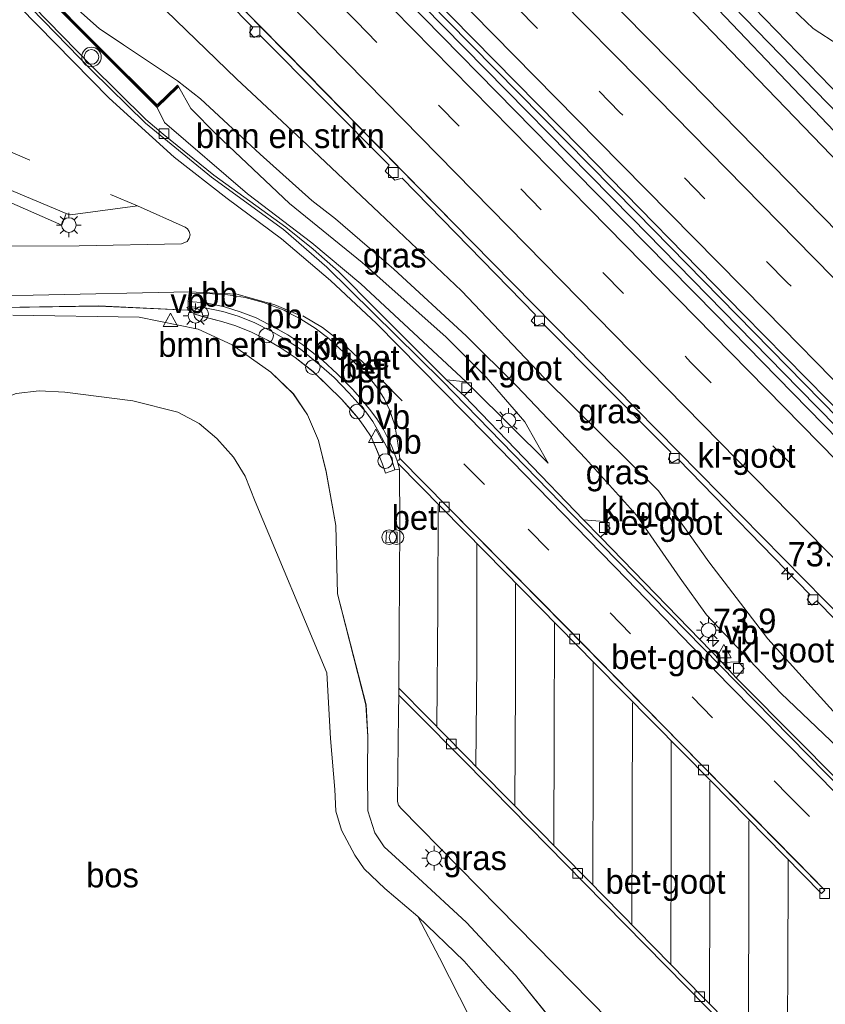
# Model space of a CAD drawing. Header units: millimetres. Extents: x 180000 to 190000, y 466229 to 468626.
# Tile 118 of 202: x 185626 to 185708, y 467491 to 467592. Entities that reach past the tile are written whole.
import ezdxf
from ezdxf.enums import TextEntityAlignment as Align

# ---------------------------------------------------------------- set-up
doc = ezdxf.new("R2010")
doc.units = ezdxf.units.MM
doc.linetypes.add('39strp', pattern=[12, 3, -9])
for name, color, linetype, lineweight in [('af-b5-muur', 8, 'muur', 18), ('af-bs-muur', 8, 'muur', 18), ('as-bs-kilometr', 13, 'Continuous', 18), ('bp-b5-bomenstruiken', 93, 'Continuous', 18), ('bp-b5-bos', 93, 'Continuous', 18), ('bp-b5-grasland', 93, 'Continuous', 18), ('gr-bs-geleiderail', 213, 'geleiderail', 18), ('gw-bs-insteekwatergang', 93, 'Continuous', 18), ('gw-bs-kruinlijn', 93, 'Continuous', 18), ('gw-bs-teenlijn', 93, 'Continuous', 18), ('mk-bs-39streep 0.15', 8, '39strp', 18), ('mk-bs-streep 0.15', 8, 'Continuous', 18), ('og-b5-water', 153, 'Continuous', 18), ('og-bs-inrichtingselement', 253, 'Continuous', 18), ('vh-b5-verh_soort', 8, 'Continuous', 18), ('wh-bs-kolk', 8, 'Continuous', 18), ('wm-bs-lichtmast', 8, 'Continuous', 18), ('wm-bs-overig', 8, 'Continuous', 18), ('wm-bs-verkeersbord', 8, 'Continuous', 18), ('wm-bs-verkeerslicht', 13, 'Continuous', 18)]:
    doc.layers.add(name, color=color, linetype=linetype, lineweight=lineweight)
doc.styles.add('rtw_iso', font='iso-rtw.shx')
doc.linetypes.add('geleiderail', pattern='A,2,-1,[175,RTW.shx,S=0.5,R=0,X=0,Y=0],-1', length=4)
doc.linetypes.add('muur', pattern='A,8,-1,[6,RTW.shx,S=0.75,R=90,X=0,Y=0],-1', length=10)

# ---------------------------------------------------------------- blocks, each defined once
blk = doc.blocks.new('dtb')
blk.add_circle((0, 0), 0.75)
blk = doc.blocks.new('dtbattr')
at = {"style": 'rtw_iso'}
blk.add_attdef('TAG', (0.59, 0.87), '', height=2.5, dxfattribs=at)
blk = doc.blocks.new('verkeersbord')
for p, q in [((0, 0.75), (-0.75, -0.625)), ((0.75, -0.625), (0, 0.75)), ((-0.75, -0.625), (0.75, -0.625))]:
    blk.add_line(p, q)
blk = doc.blocks.new('kolk')
blk.add_lwpolyline([(-0.5, -0.5), (0.5, -0.5), (0.5, 0.5), (-0.5, 0.5)], close=True)
blk = doc.blocks.new('dtbattr-r')
at = {"style": 'rtw_iso'}
blk.add_attdef('TAG', text='', height=2.5, dxfattribs=at).set_placement((0, 0), align=Align.MIDDLE_CENTER)
blk = doc.blocks.new('d33az_ACAD_1_FMEBLOCK48')
at = {"layer": 'bp-b5-grasland'}
for points in [[(34.06, -15.57, 60.58), (29.59, -10.01, 60.59), (24.56, -4.6, 60.57), (19.62, -0.03, 60.67), (16.15, 3.15, 60.74), (15.18, 4.57, 60.71), (14.46, 6.82, 60.58), (14.43, 10.89, 60.5), (14.49, 14.43, 60.48), (14.28, 17.67, 60.42), (11.36, 29.02, 60.22), (11.19, 36.03, 60.29), (10.2, 41.53, 60.26), (9.43, 44.71, 60.22), (8.29, 47.34, 60.16), (6.85, 49.52, 60.12), (4.56, 51.73, 60.06), (0.58, 54.52, 60), (-2.88, 56.12, 60.01), (-8.93, 57.35, 59.86), (-21.83, 57.54, 59.75)], [(-27.2, 58.28, 59.58), (-13.08, 58.49, 59.86), (-3.95, 58.05, 60.17), (-3.11, 57.62, 60.22), (-2.33, 57.38, 60.24), (-0.6, 56.95, 60.27), (0.86, 56.5, 60.29), (2.49, 55.86, 60.33), (4.2, 54.99, 60.35), (5.5, 54.26, 60.37), (7.03, 53.22, 60.41), (8.86, 51.79, 60.44), (10.3, 50.39, 60.46), (11.82, 48.92, 60.48), (12.71, 47.91, 60.49), (13.48, 47.01, 60.49), (14.16, 46.05, 60.49), (14.82, 45.09, 60.5), (15.48, 43.58, 60.49), (15.97, 42.3, 60.49), (16.28, 41.4, 60.5), (17.25, 41.71, 60.42), (17.71, 41.79, 60.38), (17.74, 36.17, 60.47), (17.63, 19.39, 60.41), (17.63, 18.66, 60.41), (17.62, 16.78, 60.4), (17.5, 7.77, 60.53), (17.61, 7.39, 60.53), (17.84, 7.08, 60.53), (29.77, -5.04, 60.52), (40.97, -16.46, 60.48)]]:
    blk.add_polyline3d(points, dxfattribs=at)
blk.add_polyline3d([(17.49, 35.36, 60.63), (16.39, 35.39, 60.61), (16.31, 34.28, 60.6), (17.49, 34.26, 60.64)], close=True, dxfattribs=at)
blk = doc.blocks.new('prullenbak')
for centre in [(-0.375, 0), (0.375, 0)]:
    blk.add_circle(centre, 0.75)
blk = doc.blocks.new('verkeerslicht')
for radius in [1, 0.75]:
    blk.add_circle((0, 0), radius)
blk = doc.blocks.new('lantaarnpaal')
for p, q in [((0, 0.75), (0, 1.25)), ((-0.75, 0), (-1.25, 0)), ((-0.88, 0.88), (-0.53, 0.53)), ((0.53, 0.53), (0.88, 0.88)), ((0.75, 0), (1.25, 0)), ((-0.53, -0.53), (-0.88, -0.88)), ((0, -0.75), (0, -1.25)), ((0.53, -0.53), (0.88, -0.88))]:
    blk.add_line(p, q)
blk.add_circle((0, 0), 0.75)
blk = doc.blocks.new('d33az_ACAD_1_FMEBLOCK159')
at = {"layer": 'vh-b5-verh_soort'}
for points in [[(-4.02, 3.56, 59.6), (14.03, -4.03, 59.7), (13.58, -5.21, 59.72), (6.97, -2.31, 59.77), (6.16, -4.26, 59.76), (3.09, -2.97, 59.75), (4.1, -1, 59.74), (-1.9, 1.43, 59.58), (-3.41, 0.02, 59.67), (-1.91, -1.43, 59.68), (-3.96, -3.44, 59.68), (-5.52, -1.92, 59.68), (-9.36, -5.71, 59.58), (-11.66, -5.14, 59.54), (-14.03, -4.51, 59.64), (-6.18, 5.71, 59.74)], [(-5.37, -1.36, 59.66), (-4.23, -2.52, 59.66), (-2.74, -1.15, 59.66), (-3.93, 0, 59.66)]]:
    blk.add_polyline3d(points, close=True, dxfattribs=at)
blk = doc.blocks.new('d33az_ACAD_1_FMEBLOCK161')
at = {"layer": 'vh-b5-verh_soort'}
for points in [[(-115.59, 74.26, 59.76), (-107.69, 74.31, 59.88), (-97.22, 74.49, 59.9), (-96.65, 74.76, 59.9), (-96.44, 75.08, 59.9), (-96.32, 75.43, 59.9), (-96.42, 75.76, 59.9), (-96.62, 76.05, 59.9), (-96.83, 76.22, 59.9), (-101.71, 78.38, 59.84), (-108.58, 77.48, 59.7), (-108.76, 77.5, 59.7), (-109.02, 77.61, 59.7), (-127.06, 85.2, 59.6)], [(-112.61, 98.64, 59.75), (-106.39, 92.25, 59.78), (-100.89, 86.84, 59.86), (-94.16, 81.33, 59.94), (-86.78, 75.96, 60.14), (-82.35, 72.12, 60.1), (-70.56, 60.48, 60.03), (-55.98, 45.52, 60.04), (-42.16, 31.37, 60.04), (-29.54, 18.51, 60.03), (-20.58, 9.86, 59.9), (-11.72, 1.95, 59.85), (-4.1, -4.2, 59.81)], [(16.9, -11.04, 59.72), (-0.03, 6.14, 59.69), (-16.87, 23.21, 59.65), (-33.52, 40.14, 59.6), (-50.71, 57.62, 59.48), (-67.48, 74.69, 59.41), (-84.38, 91.89, 59.4), (-101.57, 109.4, 59.4)], [(-76.16, 101.47, 59.79), (-59.4, 84.38, 59.88), (-42.5, 67.22, 59.85), (-25.29, 49.62, 60.04), (-8.58, 32.62, 59.97), (8.33, 15.38, 59.97), (25.14, -1.75, 60.01)], [(28.56, -2.07, 59.94), (11.38, 15.28, 59.91), (-5.6, 32.56, 59.85), (-22.52, 49.81, 59.89), (-39.73, 67.27, 59.88), (-56.4, 84.33, 59.85), (-73.98, 102.24, 59.84), (-90.48, 119.03, 59.73), (-102.26, 130.88, 59.71), (-101.2, 132.51, 59.54), (-99.19, 135.58, 59.73), (-97.11, 138.82, 59.72), (-95.13, 141.89, 59.59), (-81.67, 128.22, 59.62), (-64.31, 110.56, 59.59), (-47.1, 93.07, 59.59), (-29.97, 75.6, 59.7), (-13.07, 58.38, 59.68), (4.33, 40.75, 59.76), (21.06, 23.71, 59.81), (38.62, 5.78, 59.82)], [(-51.66, -6.8, 60.48), (-62.86, 4.61, 60.52), (-74.79, 16.74, 60.53), (-75.02, 17.04, 60.53), (-75.13, 17.43, 60.53), (-75.01, 26.44, 60.4), (-75, 28.32, 60.41), (-72.57, 25.88, 60.36), (-65.44, 18.69, 60.37), (-55.99, 9.07, 60.35), (-43.53, -3.58, 60.32)], [(-32.7, -13.94, 60.12), (-43.85, -2.62, 60.33), (-55.63, 9.38, 60.36), (-66.49, 20.41, 60.36), (-72.02, 26.03, 60.36), (-74.99, 29.04, 60.41), (-74.89, 45.83, 60.47), (-74.92, 51.45, 60.38), (-75.07, 52.06, 60.38), (-66.12, 42.95, 60.35), (-54.92, 31.55, 60.34), (-43.11, 19.57, 60.33), (-31.73, 8.01, 60.33), (-31.39, 8.36, 60.32), (-34.33, 11.34, 60.33), (-46.11, 23.31, 60.34), (-58.01, 35.43, 60.34), (-69.94, 47.53, 60.34), (-74.87, 52.55, 60.37), (-75.09, 54.12, 60.35), (-75.4, 55.95, 60.33), (-75.94, 57.52, 60.31), (-76.5, 58.67, 60.29), (-77.24, 59.84, 60.29), (-77.74, 60.48, 60.28), (-78.12, 60.87, 60.28), (-79.59, 62.43, 60.27), (-82.13, 64.83, 60.26), (-83.54, 65.87, 60.24), (-85.01, 66.81, 60.22), (-86.37, 67.52, 60.2), (-86.73, 67.7, 60.19), (-88.83, 68.51, 60.17), (-90.69, 69.02, 60.15), (-92.47, 69.29, 60.14), (-94.56, 69.42, 60.12), (-96.42, 69.45, 60.09), (-96.52, 68.6, 60.09), (-96.52, 68.08, 60.14), (-96.58, 67.7, 60.17), (-105.71, 68.15, 59.86), (-119.83, 67.93, 59.58)]]:
    blk.add_polyline3d(points, dxfattribs=at)
blk = doc.blocks.new('hecto')
for p, q in [((0, 0.625), (-0.625, 0)), ((0, -0.625), (0, 0.625)), ((-0.625, 0), (0.625, 0)), ((0.625, 0), (0, -0.625))]:
    blk.add_line(p, q)

msp = doc.modelspace()

# ---------------------------------------------------------------- linework, layer by layer
at = {"layer": 'af-b5-muur'}
msp.add_polyline3d([(185633.71, 467588.76, 61.42), (185639.6, 467582.9, 61.3), (185641.6, 467584.83, 61.03), (185641.67, 467584.89, 61.03), (185641.8, 467584.75, 61.03), (185641.74, 467584.68, 61.03), (185639.6, 467582.62, 59.86), (185629.18, 467593.05, 59.8), (185621.39, 467600.89, 60.02), (185621.52, 467601.04, 62), (185628.48, 467594.03, 62.01), (185632.96, 467589.51, 61.49)], close=True, dxfattribs=at)
at = {"layer": 'af-bs-muur'}
msp.add_polyline3d([(185641.67, 467584.75, 61.78), (185639.6, 467582.76, 61.74), (185633.23, 467589.1, 61.75), (185633.12, 467589.2, 62.72), (185621.47, 467600.98, 62.68)], dxfattribs=at)
at = {"layer": 'bp-b5-bomenstruiken'}
msp.add_polyline3d([(185629.18, 467593.05, 59.8), (185639.6, 467582.62, 59.86), (185640.35, 467581.07, 59.97), (185648.84, 467573.79, 60.01), (185655.43, 467568.75, 60.04), (185660.44, 467564.55, 60.09), (185671.21, 467554.54, 60.05), (185669.19, 467554.75, 60.05), (185662.06, 467561.87, 60.04), (185658.16, 467565.82, 60), (185655.55, 467568.11, 59.97), (185652.75, 467570.37, 59.98), (185645.39, 467575.68, 59.91), (185640.2, 467579.87, 59.85), (185638.43, 467581.37, 59.73), (185632.84, 467586.91, 59.69), (185626.94, 467592.94, 59.69), (185626.71, 467592.79, 59.75), (185624.32, 467595.25, 59.74), (185620.42, 467599.35, 59.69), (185621.39, 467600.89, 60.02)], close=True, dxfattribs=at)
for points in [[(185763.63, 467537.15, 62.22), (185761.24, 467537.06, 60.79), (185758.36, 467542.05, 61.53), (185750.74, 467551.2, 62.1), (185741.85, 467559.61, 61.85), (185728.69, 467571.92, 61.64), (185714.59, 467585.59, 61.84), (185706.71, 467590.71, 60.86), (185700.98, 467596.2, 60.79)], [(185624.85, 467561.35, 59.75), (185637.76, 467561.15, 59.86), (185643.81, 467559.92, 60.01), (185647.27, 467558.32, 60), (185651.24, 467555.53, 60.06), (185653.54, 467553.32, 60.12), (185654.98, 467551.14, 60.16), (185656.11, 467548.51, 60.22), (185656.88, 467545.34, 60.26), (185657.87, 467539.83, 60.29), (185658.04, 467532.83, 60.22), (185660.97, 467521.48, 60.42), (185661.17, 467518.23, 60.48), (185661.11, 467514.7, 60.5), (185661.15, 467510.62, 60.58), (185661.86, 467508.37, 60.71), (185662.84, 467506.95, 60.74), (185666.31, 467503.77, 60.67), (185671.24, 467499.2, 60.57), (185676.27, 467493.79, 60.59), (185680.75, 467488.23, 60.58)], [(185676.1, 467489.64, 61.33), (185673.4, 467492.51, 61.57), (185671.01, 467495.24, 61.61), (185666.28, 467499.79, 62.1), (185662.89, 467502.67, 62.33), (185660.79, 467504.7, 62.36), (185659.81, 467506.1, 62.3), (185658.46, 467508.65, 62.21), (185657.89, 467510.6, 62.21), (185657.78, 467512.81, 62.2), (185657.32, 467518.01, 61.99), (185656.97, 467524.76, 62.07), (185649.63, 467542.27, 63.1), (185648.61, 467544.89, 63.07), (185647.41, 467546.83, 63.08), (185645.71, 467548.73, 63.09), (185643.91, 467550.28, 63.1), (185641.71, 467551.41, 63.08), (185637.11, 467552.59, 62.92), (185630.16, 467553.46, 62.81), (185627.52, 467553.6, 62.63), (185625.18, 467553.33, 62.46)], [(185672.57, 467487.54, 62.19), (185668.49, 467495.59, 62.37), (185666.28, 467499.79, 62.1), (185671.01, 467495.24, 61.61), (185673.4, 467492.51, 61.57), (185676.1, 467489.64, 61.33)]]:
    msp.add_polyline3d(points, dxfattribs=at)
at = {"layer": 'bp-b5-bos'}
msp.add_polyline3d([(185625.18, 467553.33, 62.46), (185627.52, 467553.6, 62.63), (185630.16, 467553.46, 62.81), (185637.11, 467552.59, 62.92), (185641.71, 467551.41, 63.08), (185643.91, 467550.28, 63.1), (185645.71, 467548.73, 63.09), (185647.41, 467546.83, 63.08), (185648.61, 467544.89, 63.07), (185649.63, 467542.27, 63.1), (185656.97, 467524.76, 62.07), (185657.32, 467518.01, 61.99), (185657.78, 467512.81, 62.2), (185657.89, 467510.6, 62.21), (185658.46, 467508.65, 62.21), (185659.81, 467506.1, 62.3), (185660.79, 467504.7, 62.36), (185662.89, 467502.67, 62.33), (185666.28, 467499.79, 62.1), (185668.49, 467495.59, 62.37), (185672.57, 467487.54, 62.19)], dxfattribs=at)
at = {"layer": 'bp-b5-grasland'}
for points in [[(185864.88, 467424.72, 59.35), (185841.18, 467448.59, 59.21), (185820.59, 467468.23, 59.09), (185801.28, 467487.6, 59.13), (185778.57, 467511.34, 59.14), (185755.69, 467534.46, 59.19), (185735.56, 467555.25, 59.15), (185712.98, 467578.1, 59.11), (185692.52, 467599.19, 59.14), (185669.11, 467622.85, 59.03), (185648.83, 467643.2, 58.88), (185649.86, 467644.8, 59.24), (185672.17, 467621.98, 59.25), (185691.63, 467602.16, 59.48), (185713.04, 467580.09, 59.51), (185734.59, 467557.93, 59.56), (185755.72, 467537.22, 59.67), (185780.41, 467512.35, 59.73), (185802.42, 467489.52, 59.7), (185822.61, 467469.84, 59.82), (185843.57, 467448.35, 59.77), (185865.72, 467426.3, 59.73)], [(185861.75, 467422.27, 59.73), (185839.57, 467444.73, 59.77), (185818.52, 467466.01, 59.82), (185798.55, 467485.68, 59.7), (185775.98, 467508.39, 59.73), (185751.83, 467533.53, 59.67), (185731.44, 467554.97, 59.56), (185709.47, 467576.79, 59.51), (185688.05, 467599.03, 59.48), (185668.86, 467619.36, 59.25), (185647.18, 467640.66, 59.22), (185648.06, 467642.02, 58.88), (185669.42, 467620.85, 58.96), (185690.75, 467599.21, 59.02), (185710.98, 467577.98, 59.1), (185732.98, 467556.15, 59.22), (185753.6, 467534.78, 59.25), (185777.44, 467510.28, 59.15), (185798.08, 467489.26, 59.12), (185817.55, 467469.61, 59.15), (185838.94, 467448.79, 59.26), (185881.29, 467406.45, 59.28)], [(185846.94, 467429.99, 59.83), (185829.31, 467447.78, 59.88), (185812.38, 467464.95, 59.94), (185795.06, 467482.54, 59.86), (185777.94, 467499.93, 59.82), (185760.38, 467517.86, 59.81), (185743.64, 467534.9, 59.76), (185726.24, 467552.53, 59.68), (185709.34, 467569.75, 59.7), (185692.21, 467587.22, 59.59), (185675, 467604.71, 59.59), (185657.64, 467622.37, 59.62), (185644.18, 467636.04, 59.59), (185647.18, 467640.66, 59.22), (185668.86, 467619.36, 59.25), (185688.05, 467599.03, 59.48), (185709.47, 467576.79, 59.51), (185731.44, 467554.97, 59.56), (185751.83, 467533.53, 59.67), (185775.98, 467508.39, 59.73), (185798.55, 467485.68, 59.7), (185818.52, 467466.01, 59.82), (185839.57, 467444.73, 59.77), (185861.75, 467422.27, 59.73)], [(185635.96, 467604.44, 59.47), (185649.4, 467590.8, 59.42), (185649.05, 467590.27, 59.42), (185649.51, 467589.78, 59.42), (185650.08, 467590.06, 59.42), (185663.35, 467576.7, 59.48), (185662.94, 467576.09, 59.48), (185663.91, 467575.18, 59.48), (185664.66, 467575.37, 59.48), (185678.3, 467561.38, 59.57), (185677.85, 467560.78, 59.57), (185678.41, 467560.28, 59.57), (185679.01, 467560.55, 59.57), (185692.14, 467547.34, 59.59), (185691.9, 467546.62, 59.59), (185692.26, 467546.25, 59.59), (185692.92, 467546.6, 59.59), (185706.38, 467532.75, 59.67), (185706.11, 467532.25, 59.66), (185706.58, 467531.67, 59.66), (185707.1, 467532.1, 59.66), (185720.44, 467518.54, 59.71)], [(185780.41, 467512.35, 59.73), (185755.72, 467537.22, 59.67), (185734.59, 467557.93, 59.56), (185713.04, 467580.09, 59.51), (185691.63, 467602.16, 59.48)], [(185700.98, 467596.2, 60.79), (185706.71, 467590.71, 60.86), (185714.59, 467585.59, 61.84), (185728.69, 467571.92, 61.64), (185741.85, 467559.61, 61.85), (185750.74, 467551.2, 62.1), (185758.36, 467542.05, 61.53), (185761.24, 467537.06, 60.79), (185763.63, 467537.15, 62.22)], [(185712.18, 467514.31, 60.1), (185703.42, 467522.68, 60.04), (185695.8, 467530.7, 60), (185693.11, 467534.45, 59.99), (185688.64, 467540.89, 60.21), (185683.44, 467546.67, 60.33), (185676.4, 467554.09, 60.74), (185671.23, 467559.24, 60.94), (185663.8, 467566.07, 60.95), (185657.86, 467571.2, 60.97), (185655.42, 467573.09, 60.89), (185650.14, 467577.85, 60.89), (185644.04, 467583.51, 61.03), (185641.67, 467585.33, 61.16), (185636.16, 467589.04, 61.2), (185633.66, 467590.7, 61.83), (185629.44, 467594.5, 62.05)], [(185629.44, 467594.5, 62.05), (185633.66, 467590.7, 61.83), (185636.16, 467589.04, 61.2), (185641.67, 467585.33, 61.16), (185644.04, 467583.51, 61.03), (185650.14, 467577.85, 60.89), (185655.42, 467573.09, 60.89), (185657.86, 467571.2, 60.97), (185663.8, 467566.07, 60.95), (185671.23, 467559.24, 60.94), (185676.4, 467554.09, 60.74), (185683.44, 467546.67, 60.33), (185688.64, 467540.89, 60.21), (185693.11, 467534.45, 59.99), (185695.8, 467530.7, 60), (185703.42, 467522.68, 60.04), (185712.18, 467514.31, 60.1)], [(185711.69, 467511.27, 59.99), (185705.38, 467517.66, 60), (185698.84, 467524.25, 60), (185699.46, 467524.94, 60), (185699.66, 467525.18, 59.96), (185699.06, 467525.88, 59.96), (185697.42, 467525.82, 59.95), (185684.97, 467538.64, 59.94), (185685.96, 467539.55, 59.96), (185685.34, 467540.22, 59.97), (185683.21, 467540.39, 59.93), (185671, 467553.11, 60.03), (185671.84, 467553.93, 60.05), (185679.61, 467546.21, 60.2), (185677.2, 467550.45, 60.64), (185673.25, 467555.01, 60.78), (185669.12, 467559.13, 60.9), (185660.56, 467566.74, 60.89), (185653.13, 467572.8, 60.93), (185645.67, 467579.83, 60.87), (185643.03, 467582.51, 60.93), (185641.8, 467584.75, 61.03), (185641.67, 467584.89, 61.03), (185641.6, 467584.83, 61.03), (185639.6, 467582.9, 61.3), (185633.71, 467588.76, 61.42), (185632.96, 467589.51, 61.49), (185628.48, 467594.03, 62.01)], [(185639.47, 467593.52, 59.7), (185647.73, 467585.56, 59.72), (185654.99, 467578.77, 59.72), (185662.3, 467571.84, 59.64), (185670.74, 467563.84, 59.64), (185679.22, 467554.9, 59.67), (185690.88, 467543.39, 59.53), (185696.05, 467536.12, 59.56), (185702.09, 467528.22, 59.48), (185712.87, 467516.3, 59.53)], [(185712.87, 467516.3, 59.53), (185702.09, 467528.22, 59.48), (185696.05, 467536.12, 59.56), (185690.88, 467543.39, 59.53), (185679.22, 467554.9, 59.67), (185670.74, 467563.84, 59.64), (185662.3, 467571.84, 59.64), (185654.99, 467578.77, 59.72), (185647.73, 467585.56, 59.72), (185639.47, 467593.52, 59.7)], [(185623.24, 467573.48, 59.77), (185629.84, 467570.58, 59.72), (185630.3, 467571.75, 59.7), (185630.56, 467571.65, 59.7), (185630.73, 467571.63, 59.7), (185637.6, 467572.53, 59.84), (185642.48, 467570.37, 59.9), (185642.69, 467570.2, 59.9), (185642.89, 467569.91, 59.9), (185642.99, 467569.58, 59.9), (185642.87, 467569.23, 59.9), (185642.66, 467568.91, 59.9), (185642.1, 467568.64, 59.9), (185631.62, 467568.46, 59.88), (185623.72, 467568.41, 59.76)]]:
    msp.add_polyline3d(points, dxfattribs=at)
for points in [[(185808.84, 467450.14, 60.01), (185807.42, 467448.86, 59.99), (185798.63, 467457.62, 60), (185781.62, 467474.88, 59.95), (185764.45, 467492.39, 60.01), (185747.64, 467509.53, 59.97), (185730.73, 467526.77, 59.97), (185714.02, 467543.77, 60.04), (185696.81, 467561.37, 59.85), (185679.91, 467578.53, 59.88), (185663.15, 467595.62, 59.79), (185645.8, 467613.25, 59.76), (185635.9, 467623.25, 59.83), (185637.06, 467625.03, 59.71), (185648.83, 467613.18, 59.73), (185665.33, 467596.39, 59.84), (185682.91, 467578.48, 59.85), (185699.58, 467561.42, 59.88), (185716.79, 467543.96, 59.89), (185733.71, 467526.71, 59.85), (185750.7, 467509.43, 59.91), (185767.88, 467492.08, 59.94), (185784.61, 467474.93, 59.95), (185800.28, 467458.84, 59.96)], [(185677.2, 467550.45, 60.64), (185679.61, 467546.21, 60.2), (185671.84, 467553.93, 60.05), (185671.21, 467554.54, 60.05), (185660.44, 467564.55, 60.09), (185655.43, 467568.75, 60.04), (185648.84, 467573.79, 60.01), (185640.35, 467581.07, 59.97), (185639.6, 467582.62, 59.86), (185641.74, 467584.68, 61.03), (185641.8, 467584.75, 61.03), (185643.03, 467582.51, 60.93), (185645.67, 467579.83, 60.87), (185653.13, 467572.8, 60.93), (185660.56, 467566.74, 60.89), (185669.12, 467559.13, 60.9), (185673.25, 467555.01, 60.78)]]:
    msp.add_polyline3d(points, close=True, dxfattribs=at)
at = {"layer": 'gr-bs-geleiderail'}
for points in [[(185636.39, 467624.01, 60.46), (185652.77, 467607.35, 60.49), (185668.88, 467590.91, 60.51), (185688.16, 467571.31, 60.57), (185705.3, 467553.81, 60.58), (185726.33, 467532.4, 60.65), (185745.21, 467513.26, 60.61), (185761.15, 467497.06, 60.62), (185774.62, 467483.35, 60.59), (185789.75, 467467.88, 60.56), (185808.85, 467448.45, 60.56), (185826.49, 467430.68, 60.56)], [(185636.79, 467624.62, 60.46), (185653.25, 467607.89, 60.49), (185669.35, 467591.45, 60.51), (185688.63, 467571.85, 60.57), (185705.78, 467554.35, 60.58), (185726.8, 467532.94, 60.65), (185745.68, 467513.8, 60.61), (185761.62, 467497.6, 60.62), (185775.09, 467483.89, 60.59), (185790.22, 467468.42, 60.56), (185809.32, 467448.99, 60.56), (185826.96, 467431.22, 60.56)]]:
    msp.add_polyline3d(points, dxfattribs=at)
at = {"layer": 'gw-bs-insteekwatergang'}
for points in [[(185909.32, 467382.67, 59.64), (185886.47, 467404.9, 59.67), (185865.72, 467426.3, 59.73), (185843.57, 467448.35, 59.77), (185822.61, 467469.84, 59.82), (185802.42, 467489.52, 59.7), (185780.41, 467512.35, 59.73), (185755.72, 467537.22, 59.67), (185734.59, 467557.93, 59.56), (185713.04, 467580.09, 59.51), (185691.63, 467602.16, 59.48), (185672.17, 467621.98, 59.25), (185649.86, 467644.8, 59.24)], [(185906.04, 467379.15, 59.64), (185882.66, 467401.25, 59.67), (185861.75, 467422.27, 59.73), (185839.57, 467444.73, 59.77), (185818.52, 467466.01, 59.82), (185798.55, 467485.68, 59.7), (185775.98, 467508.39, 59.73), (185751.83, 467533.53, 59.67), (185731.44, 467554.97, 59.56), (185709.47, 467576.79, 59.51), (185688.05, 467599.03, 59.48), (185668.86, 467619.36, 59.25), (185647.18, 467640.66, 59.22)]]:
    msp.add_polyline3d(points, dxfattribs=at)
at = {"layer": 'gw-bs-kruinlijn'}
for points in [[(185622.02, 467601.83, 62.05), (185622.95, 467601.09, 62.05), (185623.74, 467600.83, 62.05), (185624.87, 467600.31, 62.05), (185626.16, 467599.21, 62.05), (185627.39, 467597.47, 62.05), (185629.44, 467594.5, 62.05), (185633.66, 467590.7, 61.83), (185636.16, 467589.04, 61.2), (185641.67, 467585.33, 61.16), (185644.04, 467583.51, 61.03), (185650.14, 467577.85, 60.89), (185655.42, 467573.09, 60.89), (185657.86, 467571.2, 60.97)], [(185679.61, 467546.21, 60.2), (185677.2, 467550.45, 60.64), (185673.25, 467555.01, 60.78), (185669.12, 467559.13, 60.9), (185660.56, 467566.74, 60.89), (185653.13, 467572.8, 60.93), (185645.67, 467579.83, 60.87), (185643.03, 467582.51, 60.93), (185641.8, 467584.75, 61.03)], [(185657.86, 467571.2, 60.97), (185663.8, 467566.07, 60.95), (185671.23, 467559.24, 60.94), (185676.4, 467554.09, 60.74)], [(185649.63, 467542.27, 63.1), (185648.61, 467544.89, 63.07), (185647.41, 467546.83, 63.08), (185645.71, 467548.73, 63.09), (185643.91, 467550.28, 63.1), (185641.71, 467551.41, 63.08), (185637.11, 467552.59, 62.92), (185630.16, 467553.46, 62.81), (185627.52, 467553.6, 62.63), (185625.18, 467553.33, 62.46), (185623.12, 467552.54, 62.31), (185621.31, 467551.41, 62.26), (185619.26, 467549.45, 62.11), (185617.49, 467547, 62.04), (185616.2, 467544.5, 61.92), (185615.53, 467541, 61.8), (185615.46, 467537.16, 61.77), (185615.72, 467534.37, 61.74), (185615.11, 467531.55, 61.66), (185613.73, 467528.63, 61.56), (185612.45, 467525.97, 61.5)], [(185693.11, 467534.45, 59.99), (185688.64, 467540.89, 60.21), (185683.44, 467546.67, 60.33), (185676.4, 467554.09, 60.74)], [(185666.28, 467499.79, 62.1), (185662.89, 467502.67, 62.33), (185660.79, 467504.7, 62.36), (185659.81, 467506.1, 62.3), (185658.46, 467508.65, 62.21), (185657.89, 467510.6, 62.21), (185657.78, 467512.81, 62.2), (185657.32, 467518.01, 61.99), (185656.97, 467524.76, 62.07), (185649.63, 467542.27, 63.1)], [(185693.11, 467534.45, 59.99), (185695.8, 467530.7, 60), (185703.42, 467522.68, 60.04), (185712.18, 467514.31, 60.1), (185719.48, 467506.98, 59.97), (185725.1, 467501.69, 59.98), (185729.1, 467498.54, 59.89), (185732.25, 467496.08, 59.87), (185735.18, 467493.65, 59.77)], [(185605.27, 467461.17, 60.22), (185609.47, 467456.9, 60.47), (185611.71, 467454.92, 60.47), (185614.1, 467453.03, 60.57), (185615.97, 467451.62, 60.66), (185618.75, 467450.57, 60.71), (185621.79, 467449.71, 60.83), (185624.83, 467449.62, 60.86), (185628.14, 467449.82, 60.97), (185631.24, 467450.44, 61.02), (185633.98, 467451.56, 61.09), (185636.81, 467452.9, 61.19), (185640.1, 467454.52, 61.27), (185643.3, 467456.48, 61.58), (185654.38, 467465.57, 62.12), (185663.57, 467474.09, 62.17), (185667.31, 467477.45, 62.21), (185669.45, 467479.09, 62.19), (185671.38, 467481.29, 62.19), (185672.54, 467483.15, 62.19), (185672.94, 467485.39, 62.19), (185672.57, 467487.54, 62.19), (185668.49, 467495.59, 62.37), (185666.28, 467499.79, 62.1)], [(185685.87, 467482.93, 60.14), (185682, 467484.96, 60.62), (185678.19, 467487.39, 61.24), (185676.1, 467489.64, 61.33), (185673.4, 467492.51, 61.57), (185671.01, 467495.24, 61.61), (185666.28, 467499.79, 62.1)]]:
    msp.add_polyline3d(points, dxfattribs=at)
at = {"layer": 'gw-bs-teenlijn'}
for points in [[(185625.74, 467607.57, 59.64), (185632.18, 467600.94, 59.64), (185639.47, 467593.52, 59.7), (185647.73, 467585.56, 59.72), (185654.99, 467578.77, 59.72), (185662.3, 467571.84, 59.64), (185670.74, 467563.84, 59.64), (185679.22, 467554.9, 59.67)], [(185639.6, 467582.62, 59.86), (185640.35, 467581.07, 59.97), (185648.84, 467573.79, 60.01), (185655.43, 467568.75, 60.04), (185660.44, 467564.55, 60.09)], [(185671.21, 467554.54, 60.05), (185660.44, 467564.55, 60.09)], [(185624.85, 467561.35, 59.75), (185637.76, 467561.15, 59.86), (185643.81, 467559.92, 60.01), (185647.27, 467558.32, 60), (185651.24, 467555.53, 60.06)], [(185658.04, 467532.83, 60.22), (185657.87, 467539.83, 60.29), (185656.88, 467545.34, 60.26), (185656.11, 467548.51, 60.22), (185654.98, 467551.14, 60.16), (185653.54, 467553.32, 60.12), (185651.24, 467555.53, 60.06)], [(185738.72, 467491.51, 59.64), (185726.34, 467503.14, 59.58), (185712.87, 467516.3, 59.53), (185702.09, 467528.22, 59.48), (185696.05, 467536.12, 59.56), (185690.88, 467543.39, 59.53), (185679.22, 467554.9, 59.67)], [(185679.61, 467546.21, 60.2), (185671.84, 467553.93, 60.05)], [(185693.86, 467474.91, 59.84), (185687.72, 467481.15, 60.09), (185685.87, 467482.93, 60.14), (185685.37, 467483.5, 60.21), (185680.75, 467488.23, 60.58), (185676.27, 467493.79, 60.59), (185671.24, 467499.2, 60.57), (185666.31, 467503.77, 60.67), (185662.84, 467506.95, 60.74), (185661.86, 467508.37, 60.71), (185661.15, 467510.62, 60.58), (185661.11, 467514.7, 60.5), (185661.17, 467518.23, 60.48), (185660.97, 467521.48, 60.42), (185658.04, 467532.83, 60.22)]]:
    msp.add_polyline3d(points, dxfattribs=at)
at = {"layer": 'mk-bs-39streep 0.15'}
for points in [[(185897.36, 467369.84, 60.08), (185893.89, 467373.27, 60.08), (185876.31, 467390.4, 60.08), (185858.94, 467407.59, 60.05), (185841.68, 467424.88, 60.05), (185824.45, 467442.35, 60.05), (185807.21, 467459.82, 60.05), (185790.02, 467477.28, 60.04), (185772.87, 467494.75, 60.01), (185755.64, 467512.27, 60.02), (185738.42, 467529.77, 60), (185721.29, 467547.21, 59.95), (185704.06, 467564.71, 59.87), (185686.91, 467582.14, 59.82), (185669.74, 467599.66, 59.81), (185652.59, 467617.09, 59.82), (185640.12, 467629.73, 59.73)], [(185633.04, 467618.84, 59.76), (185659.98, 467591.4, 59.87), (185694.18, 467556.56, 59.99), (185728.48, 467521.61, 60.02), (185762.7, 467486.74, 60.02), (185797.01, 467451.83, 60.06), (185831.34, 467417.09, 60.1), (185862.89, 467385.55, 60.16), (185888.42, 467360.48, 60.2)], [(185637.6, 467572.53, 59.84), (185622.07, 467579.15, 59.71)], [(185662.57, 467554.71, 60.28), (185677.56, 467539.46, 60.27), (185704.23, 467512.15, 60.27), (185709.75, 467506.65, 60.27)]]:
    msp.add_polyline3d(points, dxfattribs=at)
at = {"layer": 'mk-bs-streep 0.15'}
for points in [[(185899.9, 467372.56, 60.01), (185878.88, 467393.03, 60.03), (185861.9, 467409.88, 60.18), (185844.23, 467427.59, 60.09), (185826.8, 467445.21, 60.04), (185809.18, 467463.12, 60.03), (185792.67, 467479.9, 60), (185774.88, 467497.93, 59.89), (185757.98, 467515.17, 59.9), (185740.62, 467532.76, 59.81), (185723.83, 467549.89, 59.83), (185706.75, 467567.26, 59.86), (185689, 467585.33, 59.82), (185672.58, 467602.02, 59.75), (185655.21, 467619.76, 59.69), (185642.2, 467632.97, 59.72)], [(185894.89, 467367.19, 60.06), (185874.11, 467387.48, 60.16), (185856.55, 467404.84, 60.13), (185839.47, 467421.95, 60.02), (185821.89, 467439.74, 60.04), (185804.69, 467457.27, 59.98), (185787.47, 467474.7, 59.93), (185770.52, 467491.96, 59.92), (185753.48, 467509.26, 59.89), (185736.25, 467526.78, 59.92), (185718.86, 467544.45, 59.88), (185701.86, 467561.8, 59.91), (185684.68, 467579.24, 59.78), (185667.56, 467596.68, 59.67), (185650.54, 467613.99, 59.72), (185638.11, 467626.66, 59.54)], [(185635.04, 467621.92, 59.85), (185649.65, 467607.04, 59.91), (185683.86, 467572.2, 60.03), (185718.18, 467537.23, 60.1), (185752.49, 467502.26, 60.1), (185786.81, 467467.29, 60.1), (185821.2, 467432.38, 60.14), (185854.09, 467399.34, 60.15), (185885.06, 467368.76, 60.14), (185890.92, 467363.07, 60.15)], [(185631.04, 467615.75, 59.67), (185662.94, 467583.25, 59.8), (185697.17, 467548.35, 59.9), (185731.44, 467513.43, 59.93), (185765.66, 467478.61, 59.95), (185799.94, 467443.7, 59.99), (185834.29, 467409.02, 60.07), (185865.12, 467378.28, 60.21), (185866.54, 467376.88, 60.21)], [(185657.32, 467564.92, 60.21), (185652.31, 467569.16, 60.06), (185646.76, 467573.3, 59.86), (185641.33, 467577.52, 59.81), (185634.68, 467583.56, 59.74), (185623.67, 467594.81, 59.67), (185619.97, 467598.65, 59.69), (185615.64, 467603.1, 59.68)], [(185657.32, 467564.92, 60.21), (185662.05, 467560.49, 60.22), (185673.26, 467549.09, 60.18), (185687.64, 467534.33, 60.2), (185698.05, 467523.54, 60.19), (185709.49, 467511.99, 60.2), (185715.48, 467506.19, 60.17), (185726.04, 467496.61, 60.09), (185729.85, 467493.42, 60.02), (185737.6, 467487.39, 59.87), (185740.04, 467485.58, 59.84)], [(185654.17, 467561.35, 59.95), (185651.65, 467562.4, 59.94), (185647.75, 467563.52, 59.92), (185642.9, 467563.73, 59.94), (185626.93, 467563.4, 59.75), (185602.76, 467563.19, 59.8), (185602.31, 467561.17, 59.8), (185602.13, 467560, 59.79)], [(185654.49, 467561.29, 60.23), (185656.51, 467560.09, 60.26), (185658.5, 467558.55, 60.27), (185661.85, 467555.43, 60.28)], [(185668.34, 467541.88, 60.36), (185668.33, 467531.43, 60.5), (185668.23, 467519.28, 60.36)], [(185672.2, 467515.23, 60.37), (185672.29, 467525.55, 60.48), (185672.32, 467537.9, 60.35)], [(185676.25, 467533.87, 60.36), (185676.25, 467523.48, 60.48), (185676.2, 467511.17, 60.38)], [(185680.18, 467507.15, 60.37), (185680.23, 467518.43, 60.5), (185680.26, 467529.84, 60.35)], [(185684.22, 467525.8, 60.35), (185684.21, 467516.16, 60.49), (185684.18, 467503.06, 60.36)], [(185688.17, 467499, 60.38), (185688.2, 467509.56, 60.5), (185688.23, 467521.68, 60.37)], [(185692.19, 467517.75, 60.35), (185692.18, 467507.62, 60.48), (185692.14, 467494.94, 60.36)], [(185696.11, 467490.92, 60.32), (185696.15, 467502.24, 60.5), (185696.16, 467513.65, 60.34)], [(185700.15, 467509.6, 60.35), (185700.12, 467498.94, 60.48), (185700.08, 467486.97, 60.25)], [(185704.03, 467482.9, 60.17), (185704.11, 467493.53, 60.43), (185704.17, 467505.56, 60.34)]]:
    msp.add_polyline3d(points, dxfattribs=at)
at = {"layer": 'og-b5-water'}
msp.add_polyline3d([(185881.29, 467406.45, 59.28), (185838.94, 467448.79, 59.26), (185817.55, 467469.61, 59.15), (185798.08, 467489.26, 59.12), (185777.44, 467510.28, 59.15), (185753.6, 467534.78, 59.25), (185732.98, 467556.15, 59.22), (185710.98, 467577.98, 59.1), (185690.75, 467599.21, 59.02), (185669.42, 467620.85, 58.96), (185648.06, 467642.02, 58.88), (185648.83, 467643.2, 58.88), (185669.11, 467622.85, 59.03), (185692.52, 467599.19, 59.14), (185712.98, 467578.1, 59.11), (185735.56, 467555.25, 59.15), (185755.69, 467534.46, 59.19), (185778.57, 467511.34, 59.14), (185801.28, 467487.6, 59.13), (185820.59, 467468.23, 59.09), (185841.18, 467448.59, 59.21), (185864.88, 467424.72, 59.35)], dxfattribs=at)
at = {"layer": 'vh-b5-verh_soort'}
for points in [[(185720.44, 467518.54, 59.71), (185707.1, 467532.1, 59.66), (185706.58, 467531.67, 59.66), (185706.11, 467532.25, 59.66), (185706.38, 467532.75, 59.67), (185692.92, 467546.6, 59.59), (185692.26, 467546.25, 59.59), (185691.9, 467546.62, 59.59), (185692.14, 467547.34, 59.59), (185679.01, 467560.55, 59.57), (185678.41, 467560.28, 59.57), (185677.85, 467560.78, 59.57), (185678.3, 467561.38, 59.57), (185664.66, 467575.37, 59.48), (185663.91, 467575.18, 59.48), (185662.94, 467576.09, 59.48), (185663.35, 467576.7, 59.48), (185650.08, 467590.06, 59.42), (185649.51, 467589.78, 59.42), (185649.05, 467590.27, 59.42), (185649.4, 467590.8, 59.42), (185635.96, 467604.44, 59.47)], [(185637.74, 467603.55, 59.4), (185654.94, 467586.04, 59.4), (185671.83, 467568.84, 59.41), (185688.61, 467551.77, 59.48), (185705.79, 467534.29, 59.6), (185722.44, 467517.36, 59.65), (185739.28, 467500.29, 59.69), (185756.21, 467483.11, 59.72)], [(185735.21, 467489.95, 59.81), (185727.59, 467496.1, 59.85), (185718.73, 467504, 59.9), (185709.78, 467512.66, 60.03), (185697.15, 467525.52, 60.04), (185683.33, 467539.67, 60.04), (185668.75, 467554.62, 60.03), (185656.96, 467566.27, 60.1), (185652.54, 467570.11, 60.14), (185645.15, 467575.48, 59.94), (185638.42, 467580.99, 59.86), (185632.92, 467586.4, 59.78), (185626.71, 467592.79, 59.75)], [(185626.94, 467592.94, 59.69), (185632.84, 467586.91, 59.69), (185638.43, 467581.37, 59.73), (185640.2, 467579.87, 59.85), (185645.39, 467575.68, 59.91), (185652.75, 467570.37, 59.98), (185655.55, 467568.11, 59.97), (185658.16, 467565.82, 60), (185662.06, 467561.87, 60.04), (185669.19, 467554.75, 60.05), (185671, 467553.11, 60.03), (185683.21, 467540.39, 59.93), (185684.97, 467538.64, 59.94), (185697.42, 467525.82, 59.95), (185698.84, 467524.25, 60), (185705.38, 467517.66, 60), (185711.69, 467511.27, 59.99), (185713.27, 467509.87, 59.96), (185719.69, 467503.75, 59.93), (185723.11, 467500.66, 59.91), (185728.27, 467496.04, 59.89), (185729.79, 467494.93, 59.85), (185735.38, 467490.38, 59.76)]]:
    msp.add_polyline3d(points, dxfattribs=at)
for points in [[(185664.32, 467546.5, 60.37), (185664.17, 467546.46, 60.39), (185663.56, 467548.01, 60.38), (185662.77, 467549.64, 60.38), (185662.09, 467550.75, 60.38), (185661.34, 467551.72, 60.39), (185660.53, 467552.69, 60.37), (185659.61, 467553.75, 60.37), (185658.02, 467555.35, 60.34), (185656.54, 467556.7, 60.32), (185654.49, 467558.31, 60.29), (185652.97, 467559.35, 60.25), (185651.6, 467560.09, 60.23), (185649.74, 467561.07, 60.2), (185648.08, 467561.69, 60.17), (185646.48, 467562.22, 60.16), (185644.58, 467562.61, 60.13), (185642.79, 467562.75, 60.09), (185642.89, 467563.6, 60.09), (185644.75, 467563.57, 60.12), (185646.84, 467563.44, 60.14), (185648.62, 467563.16, 60.15), (185650.48, 467562.66, 60.17), (185652.59, 467561.85, 60.19), (185652.94, 467561.67, 60.2), (185654.3, 467560.96, 60.22), (185655.78, 467560.02, 60.24), (185657.18, 467558.98, 60.26), (185659.72, 467556.58, 60.27), (185661.19, 467555.02, 60.28), (185661.57, 467554.63, 60.28), (185662.07, 467553.99, 60.29), (185662.81, 467552.82, 60.29), (185663.37, 467551.67, 60.31), (185663.91, 467550.1, 60.33), (185664.22, 467548.27, 60.35), (185664.44, 467546.7, 60.37)], [(185663.93, 467545.52, 60.42), (185662.96, 467545.2, 60.5), (185662.66, 467546.1, 60.49), (185662.16, 467547.39, 60.49), (185661.5, 467548.89, 60.5), (185660.85, 467549.86, 60.49), (185660.16, 467550.82, 60.49), (185659.4, 467551.71, 60.49), (185658.5, 467552.73, 60.48), (185656.98, 467554.2, 60.46), (185655.55, 467555.59, 60.44), (185653.71, 467557.02, 60.41), (185652.19, 467558.06, 60.37), (185650.88, 467558.8, 60.35), (185649.18, 467559.66, 60.33), (185647.54, 467560.31, 60.29), (185646.08, 467560.75, 60.27), (185644.36, 467561.18, 60.24), (185643.58, 467561.43, 60.22), (185642.74, 467561.85, 60.17), (185642.79, 467562.23, 60.14), (185644.5, 467562.11, 60.24), (185646.32, 467561.72, 60.27), (185647.9, 467561.25, 60.3), (185649.53, 467560.6, 60.32), (185651.35, 467559.69, 60.35), (185652.7, 467558.89, 60.38), (185654.27, 467557.86, 60.41), (185656.18, 467556.32, 60.45), (185657.7, 467554.97, 60.47), (185659.22, 467553.42, 60.49), (185660.14, 467552.38, 60.5), (185660.94, 467551.46, 60.51), (185661.67, 467550.47, 60.51), (185662.29, 467549.39, 60.51), (185663.11, 467547.84, 60.5), (185663.65, 467546.45, 60.5)], [(185664.39, 467545.6, 60.38), (185663.93, 467545.52, 60.42), (185663.65, 467546.45, 60.5), (185663.11, 467547.84, 60.5), (185662.29, 467549.39, 60.51), (185661.67, 467550.47, 60.51), (185660.94, 467551.46, 60.51), (185660.14, 467552.38, 60.5), (185659.22, 467553.42, 60.49), (185657.7, 467554.97, 60.47), (185656.18, 467556.32, 60.45), (185654.27, 467557.86, 60.41), (185652.7, 467558.89, 60.38), (185651.35, 467559.69, 60.35), (185649.53, 467560.6, 60.32), (185647.9, 467561.25, 60.3), (185646.32, 467561.72, 60.27), (185644.5, 467562.11, 60.24), (185642.79, 467562.23, 60.14), (185642.79, 467562.75, 60.09), (185644.58, 467562.61, 60.13), (185646.48, 467562.22, 60.16), (185648.08, 467561.69, 60.17), (185649.74, 467561.07, 60.2), (185651.6, 467560.09, 60.23), (185652.97, 467559.35, 60.25), (185654.49, 467558.31, 60.29), (185656.54, 467556.7, 60.32), (185658.02, 467555.35, 60.34), (185659.61, 467553.75, 60.37), (185660.53, 467552.69, 60.37), (185661.34, 467551.72, 60.39), (185662.09, 467550.75, 60.38), (185662.77, 467549.64, 60.38), (185663.56, 467548.01, 60.38), (185664.17, 467546.46, 60.39), (185664.24, 467546.21, 60.38)], [(185671.84, 467553.93, 60.05), (185671, 467553.11, 60.03), (185669.19, 467554.75, 60.05), (185671.21, 467554.54, 60.05)], [(185707.92, 467502.51, 60.32), (185707.58, 467502.16, 60.33), (185696.2, 467513.72, 60.33), (185684.39, 467525.7, 60.34), (185673.19, 467537.1, 60.35), (185664.24, 467546.21, 60.38), (185664.17, 467546.46, 60.39), (185664.32, 467546.5, 60.37), (185664.44, 467546.7, 60.37), (185669.37, 467541.68, 60.34), (185681.3, 467529.57, 60.34), (185693.2, 467517.45, 60.34), (185704.98, 467505.48, 60.33)], [(185685.96, 467539.55, 59.96), (185684.97, 467538.64, 59.94), (185683.21, 467540.39, 59.93), (185685.34, 467540.22, 59.97)], [(185664.17, 467539.16, 60.63), (185664.17, 467538.06, 60.64), (185663, 467538.09, 60.6), (185663.07, 467539.19, 60.61)], [(185699.46, 467524.94, 60), (185698.84, 467524.25, 60), (185697.42, 467525.82, 59.95), (185699.06, 467525.88, 59.96), (185699.66, 467525.18, 59.96)], [(185706.62, 467480.21, 60.12), (185706.3, 467479.87, 60.11), (185695.78, 467490.57, 60.32), (185683.32, 467503.22, 60.35), (185673.87, 467512.84, 60.37), (185666.74, 467520.03, 60.36), (185664.31, 467522.47, 60.41), (185664.32, 467523.19, 60.41), (185667.29, 467520.18, 60.36), (185672.82, 467514.56, 60.36), (185683.68, 467503.53, 60.36), (185695.46, 467491.52, 60.33)]]:
    msp.add_polyline3d(points, close=True, dxfattribs=at)

# ---------------------------------------------------------------- block references
at = {"layer": 'as-bs-kilometr'}
ref = msp.add_blockref('dtbattr', (185704.09, 467534.89, 59.63), dxfattribs=at)
ref.add_attrib('TAG', '73.9', dxfattribs={"layer": '0', "height": 2.5, "style": 'rtw_iso'}).set_placement((185704.09, 467534.89, 59.63), align=Align.BOTTOM_LEFT)
for p in [(185704.09, 467534.89, 59.63), (185696.45, 467528.07, 60.66)]:
    msp.add_blockref('hecto', p, dxfattribs=at)
ref = msp.add_blockref('dtbattr', (185696.45, 467528.07, 60.66), dxfattribs=at)
ref.add_attrib('TAG', '73.9', dxfattribs={"layer": '0', "height": 2.5, "style": 'rtw_iso'}).set_placement((185696.45, 467528.07, 60.66), align=Align.BOTTOM_LEFT)
at = {"layer": 'bp-b5-bomenstruiken'}
ref = msp.add_blockref('dtbattr-r', (185643.57, 467577.71, 59.9), dxfattribs=at)
ref.add_attrib('TAG', 'bmn en strkn', dxfattribs={"layer": '0', "height": 2.5, "style": 'rtw_iso'}).set_placement((185643.57, 467577.71, 59.9), align=Align.BOTTOM_LEFT)
ref = msp.add_blockref('dtbattr-r', (185639.72, 467556.34, 61.05), dxfattribs=at)
ref.add_attrib('TAG', 'bmn en strkn', dxfattribs={"layer": '0', "height": 2.5, "style": 'rtw_iso'}).set_placement((185639.72, 467556.34, 61.05), align=Align.BOTTOM_LEFT)
at = {"layer": 'bp-b5-bos'}
ref = msp.add_blockref('dtbattr-r', (185632.34, 467502.04, 61.7), dxfattribs=at)
ref.add_attrib('TAG', 'bos', dxfattribs={"layer": '0', "height": 2.5, "style": 'rtw_iso'}).set_placement((185632.34, 467502.04, 61.7), align=Align.BOTTOM_LEFT)
at = {"layer": 'bp-b5-grasland'}
ref = msp.add_blockref('dtbattr-r', (185660.65, 467565.48, 60.49), dxfattribs=at)
ref.add_attrib('TAG', 'gras', dxfattribs={"layer": '0', "height": 2.5, "style": 'rtw_iso'}).set_placement((185660.65, 467565.48, 60.49), align=Align.BOTTOM_LEFT)
msp.add_blockref('d33az_ACAD_1_FMEBLOCK48', (185646.68, 467503.8), dxfattribs=at)
ref = msp.add_blockref('dtbattr-r', (185682.68, 467549.54, 60.47), dxfattribs=at)
ref.add_attrib('TAG', 'gras', dxfattribs={"layer": '0', "height": 2.5, "style": 'rtw_iso'}).set_placement((185682.68, 467549.54, 60.47), align=Align.BOTTOM_LEFT)
ref = msp.add_blockref('dtbattr-r', (185683.45, 467543.3, 60.14), dxfattribs=at)
ref.add_attrib('TAG', 'gras', dxfattribs={"layer": '0', "height": 2.5, "style": 'rtw_iso'}).set_placement((185683.45, 467543.3, 60.14), align=Align.BOTTOM_LEFT)
ref = msp.add_blockref('dtbattr-r', (185668.88, 467503.8, 60.16), dxfattribs=at)
ref.add_attrib('TAG', 'gras', dxfattribs={"layer": '0', "height": 2.5, "style": 'rtw_iso'}).set_placement((185668.88, 467503.8, 60.16), align=Align.BOTTOM_LEFT)
at = {"layer": 'og-bs-inrichtingselement'}
msp.add_blockref('prullenbak', (185663.71, 467538.63, 60.54), dxfattribs=at)
at = {"layer": 'vh-b5-verh_soort'}
for name, p in [('d33az_ACAD_1_FMEBLOCK161', (185739.31, 467494.15)), ('d33az_ACAD_1_FMEBLOCK159', (185616.27, 467575.79))]:
    msp.add_blockref(name, p, dxfattribs=at)
ref = msp.add_blockref('dtbattr-r', (185659.76, 467555.03, 60.26), dxfattribs=at)
ref.add_attrib('TAG', 'bet', dxfattribs={"layer": '0', "height": 2.5, "style": 'rtw_iso'}).set_placement((185659.76, 467555.03, 60.26), align=Align.BOTTOM_LEFT)
ref = msp.add_blockref('dtbattr-r', (185658.2, 467553.72, 60.4), dxfattribs=at)
ref.add_attrib('TAG', 'bet', dxfattribs={"layer": '0', "height": 2.5, "style": 'rtw_iso'}).set_placement((185658.2, 467553.72, 60.4), align=Align.BOTTOM_LEFT)
ref = msp.add_blockref('dtbattr-r', (185658.87, 467554.13, 60.35), dxfattribs=at)
ref.add_attrib('TAG', 'bet', dxfattribs={"layer": '0', "height": 2.5, "style": 'rtw_iso'}).set_placement((185658.87, 467554.13, 60.35), align=Align.BOTTOM_LEFT)
ref = msp.add_blockref('dtbattr-r', (185670.97, 467553.93, 60.04), dxfattribs=at)
ref.add_attrib('TAG', 'kl-goot', dxfattribs={"layer": '0', "height": 2.5, "style": 'rtw_iso'}).set_placement((185670.97, 467553.93, 60.04), align=Align.BOTTOM_LEFT)
ref = msp.add_blockref('dtbattr-r', (185694.89, 467544.98, 59.59), dxfattribs=at)
ref.add_attrib('TAG', 'kl-goot', dxfattribs={"layer": '0', "height": 2.5, "style": 'rtw_iso'}).set_placement((185694.89, 467544.98, 59.59), align=Align.BOTTOM_LEFT)
ref = msp.add_blockref('dtbattr-r', (185663.6, 467538.63, 60.62), dxfattribs=at)
ref.add_attrib('TAG', 'bet', dxfattribs={"layer": '0', "height": 2.5, "style": 'rtw_iso'}).set_placement((185663.6, 467538.63, 60.62), align=Align.BOTTOM_LEFT)
ref = msp.add_blockref('dtbattr-r', (185685.01, 467539.51, 59.95), dxfattribs=at)
ref.add_attrib('TAG', 'kl-goot', dxfattribs={"layer": '0', "height": 2.5, "style": 'rtw_iso'}).set_placement((185685.01, 467539.51, 59.95), align=Align.BOTTOM_LEFT)
ref = msp.add_blockref('dtbattr-r', (185685.16, 467538.12, 59.92), dxfattribs=at)
ref.add_attrib('TAG', 'bet-goot', dxfattribs={"layer": '0', "height": 2.5, "style": 'rtw_iso'}).set_placement((185685.16, 467538.12, 59.92), align=Align.BOTTOM_LEFT)
ref = msp.add_blockref('dtbattr-r', (185698.83, 467525.06, 59.97), dxfattribs=at)
ref.add_attrib('TAG', 'kl-goot', dxfattribs={"layer": '0', "height": 2.5, "style": 'rtw_iso'}).set_placement((185698.83, 467525.06, 59.97), align=Align.BOTTOM_LEFT)
ref = msp.add_blockref('dtbattr-r', (185686.05, 467524.38, 60.35), dxfattribs=at)
ref.add_attrib('TAG', 'bet-goot', dxfattribs={"layer": '0', "height": 2.5, "style": 'rtw_iso'}).set_placement((185686.05, 467524.38, 60.35), align=Align.BOTTOM_LEFT)
ref = msp.add_blockref('dtbattr-r', (185685.47, 467501.38, 60.32), dxfattribs=at)
ref.add_attrib('TAG', 'bet-goot', dxfattribs={"layer": '0', "height": 2.5, "style": 'rtw_iso'}).set_placement((185685.47, 467501.38, 60.32), align=Align.BOTTOM_LEFT)
at = {"layer": 'wh-bs-kolk'}
for p in [(185649.62, 467590.36, 59.4), (185640.3, 467579.94, 60.1), (185663.77, 467575.96, 59.46), (185678.72, 467560.75, 59.54), (185671.26, 467553.94, 60.01), (185692.51, 467546.7, 59.51), (185668.98, 467541.71, 60.29), (185685.35, 467539.62, 59.99), (185706.69, 467532.23, 59.56), (185682.31, 467528.2, 60.3), (185699.05, 467525.2, 59.97), (185669.69, 467517.46, 60.3), (185695.5, 467514.79, 60.28), (185682.63, 467504.23, 60.29), (185707.89, 467502.16, 60.28), (185695.11, 467491.59, 60.27)]:
    msp.add_blockref('kolk', p, dxfattribs=at)
at = {"layer": 'wm-bs-lichtmast'}
for p in [(185630.57, 467570.58, 59.92), (185643.52, 467561.29, 59.98), (185675.54, 467550.57, 62.33), (185696.02, 467529.11, 62.11), (185667.93, 467505.78, 62.41)]:
    msp.add_blockref('lantaarnpaal', p, dxfattribs=at)
at = {"layer": 'wm-bs-overig'}
ref = msp.add_blockref('dtbattr', (185644.11, 467561.48, 60.47), dxfattribs=at)
ref.add_attrib('TAG', 'bb', dxfattribs={"layer": '0', "height": 2.5, "style": 'rtw_iso'}).set_placement((185644.11, 467561.48, 60.47), align=Align.BOTTOM_LEFT)
for p in [(185644.11, 467561.48, 60.47), (185650.76, 467559.26, 60.58), (185655.53, 467556.03, 60.67), (185660.04, 467551.48, 60.72), (185662.94, 467546.42, 60.73)]:
    msp.add_blockref('dtb', p, dxfattribs=at)
ref = msp.add_blockref('dtbattr', (185650.76, 467559.26, 60.58), dxfattribs=at)
ref.add_attrib('TAG', 'bb', dxfattribs={"layer": '0', "height": 2.5, "style": 'rtw_iso'}).set_placement((185650.76, 467559.26, 60.58), align=Align.BOTTOM_LEFT)
ref = msp.add_blockref('dtbattr', (185655.53, 467556.03, 60.67), dxfattribs=at)
ref.add_attrib('TAG', 'bb', dxfattribs={"layer": '0', "height": 2.5, "style": 'rtw_iso'}).set_placement((185655.53, 467556.03, 60.67), align=Align.BOTTOM_LEFT)
ref = msp.add_blockref('dtbattr', (185660.04, 467551.48, 60.72), dxfattribs=at)
ref.add_attrib('TAG', 'bb', dxfattribs={"layer": '0', "height": 2.5, "style": 'rtw_iso'}).set_placement((185660.04, 467551.48, 60.72), align=Align.BOTTOM_LEFT)
ref = msp.add_blockref('dtbattr', (185662.94, 467546.42, 60.73), dxfattribs=at)
ref.add_attrib('TAG', 'bb', dxfattribs={"layer": '0', "height": 2.5, "style": 'rtw_iso'}).set_placement((185662.94, 467546.42, 60.73), align=Align.BOTTOM_LEFT)
at = {"layer": 'wm-bs-verkeersbord'}
ref = msp.add_blockref('dtbattr', (185640.96, 467560.82, 60.07), dxfattribs=at)
ref.add_attrib('TAG', 'vb', dxfattribs={"layer": '0', "height": 2.5, "style": 'rtw_iso'}).set_placement((185640.96, 467560.82, 60.07), align=Align.BOTTOM_LEFT)
for p in [(185640.96, 467560.82, 60.07), (185661.96, 467548.95, 60.41), (185697.59, 467526.9, 60.17)]:
    msp.add_blockref('verkeersbord', p, dxfattribs=at)
ref = msp.add_blockref('dtbattr', (185661.96, 467548.95, 60.41), dxfattribs=at)
ref.add_attrib('TAG', 'vb', dxfattribs={"layer": '0', "height": 2.5, "style": 'rtw_iso'}).set_placement((185661.96, 467548.95, 60.41), align=Align.BOTTOM_LEFT)
ref = msp.add_blockref('dtbattr', (185697.59, 467526.9, 60.17), dxfattribs=at)
ref.add_attrib('TAG', 'vb', dxfattribs={"layer": '0', "height": 2.5, "style": 'rtw_iso'}).set_placement((185697.59, 467526.9, 60.17), align=Align.BOTTOM_LEFT)
at = {"layer": 'wm-bs-verkeerslicht'}
msp.add_blockref('verkeerslicht', (185632.88, 467587.78, 59.81), dxfattribs=at)

doc.saveas('drawing.dxf')
